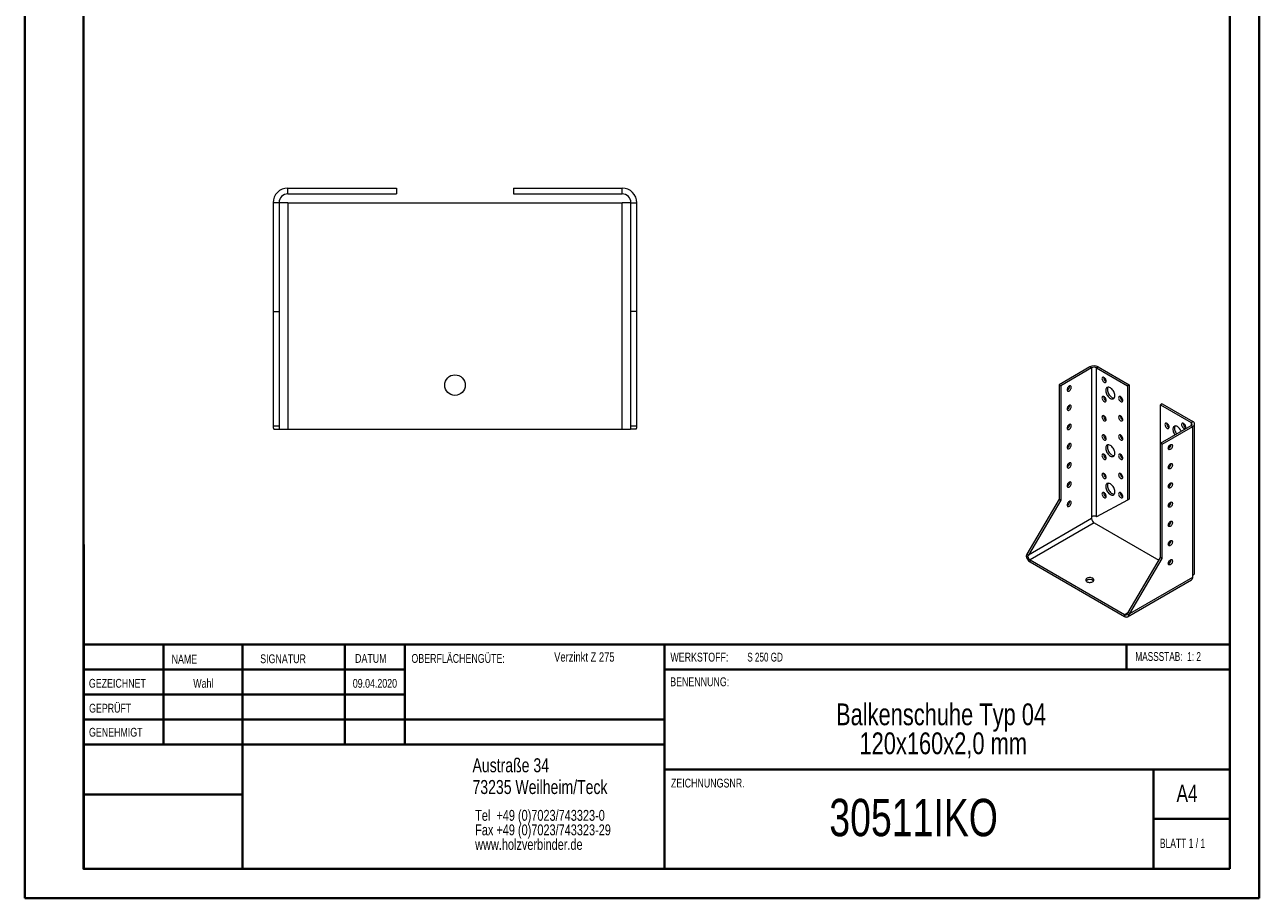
# Model space of a CAD drawing. Header units: millimetres. Extents: x 0 to 210, y 0 to 297.
# Tile 1 of 2: x 0 to 210, y 0 to 149. Entities that reach past the tile are written whole.
import ezdxf

# ---------------------------------------------------------------- set-up
doc = ezdxf.new("R2010")
doc.units = ezdxf.units.MM
doc.styles.add('SLDTEXTSTYLE0', font='TXT', dxfattribs={"width": 0.75})
doc.styles.add('SLDTEXTSTYLE1', font='TXT', dxfattribs={"width": 0.681818})
doc.styles.add('SLDTEXTSTYLE2', font='TXT', dxfattribs={"width": 0.7})
doc.styles.add('SLDTEXTSTYLE3', font='TXT', dxfattribs={"width": 0.6875})

# ---------------------------------------------------------------- blocks, each defined once
blk = doc.blocks.new('SW_NOTE_0')
at = {"color": 0, "linetype": 'Continuous', "lineweight": 0, "char_height": 1.8521, "attachment_point": 1, "style": 'SLDTEXTSTYLE0'}
for s, insert in [('Tel  +49 (0)7023/743323-0', (0, 2.39)), ('Fax +49 (0)7023/743323-29', (0, -0.08)), ('www.holzverbinder.de', (0, -2.55))]:
    blk.add_mtext(s, dxfattribs=dict(at, insert=insert))
blk = doc.blocks.new('SW_NOTE_1')
at = {"color": 0, "linetype": 'Continuous', "lineweight": 0, "char_height": 3.7042, "attachment_point": 2, "style": 'SLDTEXTSTYLE0'}
for s, insert in [('Balkenschuhe Typ 04', (24.54, 4.77)), ('120x160x2,0 mm', (24.91, -0.16))]:
    blk.add_mtext(s, dxfattribs=dict(at, insert=insert))

msp = doc.modelspace()

# ---------------------------------------------------------------- linework, layer by layer
at = {"color": 7, "linetype": 'Continuous', "lineweight": 40}
for p, q in [((0.08, 0.21), (0.08, 297.21)), ((210.08, 0.21), (210.08, 297.21)), ((10.08, 5.21), (10.08, 292.21)), ((205.08, 5.21), (205.08, 292.21)), ((10.11, 60.37), (10.11, 5.12)), ((205.08, 43.37), (10.11, 43.37)), ((23.71, 43.37), (23.71, 26.37)), ((37.1, 43.37), (37.1, 5.12)), ((54.51, 43.37), (54.51, 26.37)), ((64.71, 26.37), (64.71, 43.37)), ((108.91, 43.37), (108.91, 5.12)), ((187.47, 39.12), (187.47, 43.37)), ((64.71, 39.1), (10.11, 39.1)), ((205.08, 39.12), (108.91, 39.12)), ((64.71, 34.87), (10.11, 34.87)), ((108.91, 30.62), (10.11, 30.62)), ((108.91, 26.37), (10.11, 26.37)), ((108.91, 22.12), (205.08, 22.12)), ((192.08, 5.21), (192.08, 22.21)), ((37.1, 17.87), (10.11, 17.87)), ((10.11, 13.71), (10.08, 13.71)), ((205.08, 13.71), (192.08, 13.71)), ((10.11, 9.46), (10.08, 9.46)), ((10.08, 5.21), (205.08, 5.21)), ((205.08, 5.21), (180.99, 5.21)), ((0.08, 0.21), (210.08, 0.21))]:
    msp.add_line(p, q, dxfattribs=at)
at = {"color": 7, "linetype": 'Continuous', "lineweight": 15}
for p, q in [((44.84, 119.95), (44.84, 120.95)), ((44.84, 120.95), (63.34, 120.95)), ((44.84, 119.95), (63.34, 119.95)), ((63.34, 120.95), (63.34, 119.95)), ((83.2, 120.95), (83.2, 119.95)), ((83.2, 120.95), (101.7, 120.95)), ((83.2, 119.95), (101.7, 119.95)), ((101.7, 119.95), (101.7, 120.95)), ((43.34, 118.45), (42.34, 118.45)), ((42.34, 118.45), (42.34, 99.95)), ((43.34, 118.45), (43.34, 99.95)), ((44.84, 118.45), (43.34, 118.45)), ((44.84, 118.45), (44.84, 79.95)), ((44.84, 118.45), (101.7, 118.45)), ((103.2, 118.45), (101.7, 118.45)), ((101.7, 79.95), (101.7, 118.45)), ((103.2, 118.45), (104.2, 118.45)), ((103.2, 99.95), (103.2, 118.45)), ((104.2, 99.95), (104.2, 118.45)), ((42.34, 99.95), (43.34, 99.95)), ((42.34, 99.95), (42.34, 80.54)), ((43.34, 99.95), (43.34, 80.54)), ((104.2, 99.95), (103.2, 99.95)), ((103.2, 80.54), (103.2, 99.95)), ((104.2, 80.54), (104.2, 99.95)), ((181.27, 90.54), (176.04, 87.52)), ((181.56, 90.38), (176.32, 87.35)), ((181.56, 90.38), (181.27, 90.54)), ((181.56, 90.38), (181.56, 65.07)), ((182.4, 90.38), (182.69, 90.54)), ((182.4, 65.07), (182.4, 90.38)), ((182.4, 90.38), (187.64, 87.35)), ((182.69, 90.54), (187.92, 87.52)), ((176.04, 87.52), (176.32, 87.35)), ((176.04, 87.52), (176.04, 68.08)), ((176.32, 87.35), (176.32, 67.92)), ((183.96, 88.09), (184.02, 88.06)), ((187.92, 87.52), (187.64, 87.35)), ((187.64, 87.35), (187.64, 67.92)), ((187.92, 87.52), (187.92, 68.08)), ((183.96, 84.82), (184.02, 84.79)), ((186.79, 84.82), (186.85, 84.79)), ((193.54, 84.28), (193.25, 84.11)), ((193.25, 77.58), (193.25, 84.11)), ((193.25, 84.11), (198.49, 81.09)), ((193.54, 84.28), (198.77, 81.25)), ((42.34, 80.54), (43.34, 80.54)), ((42.44, 79.95), (43.4, 79.95)), ((43.4, 79.95), (44.84, 79.95)), ((44.84, 79.95), (101.7, 79.95)), ((101.7, 79.95), (103.14, 79.95)), ((104.1, 79.95), (103.14, 79.95)), ((103.2, 80.54), (104.2, 80.54)), ((183.96, 81.56), (184.02, 81.53)), ((186.79, 81.56), (186.85, 81.53)), ((193.25, 77.58), (198.49, 80.6)), ((193.54, 77.42), (198.77, 80.44)), ((198.49, 81.09), (198.77, 81.25)), ((198.49, 81.09), (198.49, 80.6)), ((198.49, 80.6), (198.77, 80.44)), ((198.77, 55.11), (198.77, 80.44)), ((199.06, 55.52), (199.06, 80.85)), ((183.96, 78.29), (184.02, 78.26)), ((186.79, 78.29), (186.85, 78.26)), ((193.54, 77.42), (193.25, 77.58)), ((193.25, 58.15), (193.25, 77.58)), ((193.54, 57.98), (193.54, 77.42)), ((183.96, 75.02), (184.02, 74.99)), ((186.79, 75.02), (186.85, 74.99)), ((183.96, 71.76), (184.02, 71.73)), ((186.79, 71.76), (186.85, 71.73)), ((176.04, 68.08), (170.55, 58.73)), ((176.32, 67.92), (170.83, 58.57)), ((176.04, 68.08), (176.32, 67.92)), ((187.64, 67.92), (182.4, 65.05)), ((183.96, 68.49), (184.02, 68.46)), ((186.79, 68.49), (186.85, 68.46)), ((187.92, 68.08), (187.64, 67.92)), ((181.56, 64.76), (170.83, 58.57)), ((181.98, 64.02), (171.09, 57.74)), ((181.56, 65.07), (181.56, 64.76)), ((181.98, 64.02), (192.98, 57.68)), ((182.4, 65.05), (182.4, 65.07)), ((170.41, 58.39), (170.68, 58.33)), ((170.55, 58.73), (170.83, 58.57)), ((171.09, 57.41), (171.09, 57.74)), ((171.09, 57.74), (187.17, 48.45)), ((171.09, 57.41), (187.17, 48.13)), ((187.76, 48.79), (193.25, 58.15)), ((188.05, 48.63), (193.54, 57.98)), ((193.54, 57.98), (193.25, 58.15)), ((188.05, 48.63), (198.77, 54.82)), ((198.77, 54.82), (198.77, 55.11)), ((187.67, 48.08), (198.56, 54.36)), ((187.17, 48.45), (187.76, 48.79)), ((187.17, 48.45), (187.17, 48.13)), ((187.85, 48.32), (187.58, 48.57)), ((187.76, 48.79), (188.05, 48.63))]:
    msp.add_line(p, q, dxfattribs=at)
at = {"color": 7, "linetype": 'Continuous', "lineweight": 0}
for p, q in [((64.71, 39.12), (10.11, 39.12)), ((23.71, 5.21), (23.71, 5.12)), ((54.51, 5.21), (54.51, 5.12))]:
    msp.add_line(p, q, dxfattribs=at)
at = {"color": 7, "linetype": 'Continuous', "lineweight": 15, "flags": 128}
for points in [[(183.68, 87.93), (183.77, 87.89), (183.85, 87.88), (183.92, 87.9), (183.98, 87.94), (184.01, 88.01), (184.03, 88.1), (184.02, 88.21), (184, 88.32), (183.95, 88.44), (183.89, 88.54), (183.81, 88.64), (183.72, 88.71), (183.63, 88.76), (183.55, 88.79), (183.47, 88.78), (183.4, 88.75), (183.36, 88.69), (183.33, 88.61), (183.32, 88.51), (183.34, 88.4), (183.38, 88.29), (183.44, 88.18), (183.51, 88.07), (183.59, 87.99), (183.68, 87.93)], [(177.38, 86.66), (177.4, 86.57), (177.43, 86.49), (177.48, 86.44), (177.55, 86.41), (177.63, 86.41), (177.72, 86.44), (177.8, 86.5), (177.89, 86.58), (177.96, 86.68), (178.02, 86.79), (178.07, 86.9), (178.09, 87.02), (178.09, 87.12), (178.07, 87.2), (178.02, 87.27), (177.96, 87.31), (177.89, 87.32), (177.8, 87.3), (177.72, 87.26), (177.63, 87.19), (177.55, 87.1), (177.48, 87), (177.43, 86.88), (177.4, 86.77), (177.38, 86.66)], [(184.74, 85.19), (184.87, 85.13), (184.99, 85.09), (185.11, 85.09), (185.22, 85.1), (185.31, 85.15), (185.39, 85.22), (185.45, 85.32), (185.49, 85.43), (185.51, 85.57), (185.51, 85.72), (185.49, 85.87), (185.45, 86.04), (185.39, 86.2), (185.31, 86.37), (185.22, 86.52), (185.11, 86.67), (184.99, 86.79), (184.87, 86.9), (184.74, 86.99), (184.61, 87.05), (184.49, 87.08), (184.37, 87.09), (184.26, 87.07), (184.17, 87.03), (184.09, 86.96), (184.03, 86.86), (183.98, 86.74), (183.96, 86.61), (183.96, 86.46), (183.98, 86.3), (184.03, 86.14), (184.09, 85.97), (184.17, 85.81), (184.26, 85.66), (184.37, 85.51), (184.49, 85.39), (184.61, 85.28), (184.74, 85.19)], [(184.35, 87.09), (184.31, 87.02), (184.27, 86.91), (184.25, 86.77), (184.25, 86.63), (184.27, 86.47), (184.31, 86.3), (184.37, 86.14), (184.45, 85.97), (184.54, 85.82), (184.65, 85.68), (184.77, 85.55), (184.89, 85.44), (185.02, 85.35)], [(177.38, 83.39), (177.4, 83.3), (177.43, 83.22), (177.48, 83.17), (177.55, 83.14), (177.63, 83.15), (177.72, 83.18), (177.8, 83.24), (177.89, 83.32), (177.96, 83.41), (178.02, 83.52), (178.07, 83.64), (178.09, 83.75), (178.09, 83.85), (178.07, 83.94), (178.02, 84), (177.96, 84.04), (177.89, 84.05), (177.8, 84.04), (177.72, 83.99), (177.63, 83.92), (177.55, 83.83), (177.48, 83.73), (177.43, 83.62), (177.4, 83.5), (177.38, 83.39)], [(183.68, 84.66), (183.77, 84.62), (183.85, 84.61), (183.92, 84.63), (183.98, 84.68), (184.01, 84.75), (184.03, 84.84), (184.02, 84.94), (184, 85.06), (183.95, 85.17), (183.89, 85.28), (183.81, 85.37), (183.72, 85.45), (183.63, 85.5), (183.55, 85.52), (183.47, 85.52), (183.4, 85.49), (183.36, 85.43), (183.33, 85.35), (183.32, 85.25), (183.34, 85.14), (183.38, 85.02), (183.44, 84.91), (183.51, 84.81), (183.59, 84.72), (183.68, 84.66)], [(186.51, 84.66), (186.59, 84.62), (186.68, 84.61), (186.75, 84.63), (186.8, 84.68), (186.84, 84.75), (186.86, 84.84), (186.85, 84.94), (186.83, 85.06), (186.78, 85.17), (186.71, 85.28), (186.64, 85.37), (186.55, 85.45), (186.46, 85.5), (186.38, 85.52), (186.3, 85.52), (186.23, 85.49), (186.19, 85.43), (186.16, 85.35), (186.15, 85.25), (186.17, 85.14), (186.21, 85.02), (186.26, 84.91), (186.34, 84.81), (186.42, 84.72), (186.51, 84.66)], [(183.68, 81.39), (183.77, 81.36), (183.85, 81.35), (183.92, 81.36), (183.98, 81.41), (184.01, 81.48), (184.03, 81.57), (184.02, 81.68), (184, 81.79), (183.95, 81.9), (183.89, 82.01), (183.81, 82.11), (183.72, 82.18), (183.63, 82.23), (183.55, 82.26), (183.47, 82.25), (183.4, 82.22), (183.36, 82.16), (183.33, 82.08), (183.32, 81.98), (183.34, 81.87), (183.38, 81.76), (183.44, 81.64), (183.51, 81.54), (183.59, 81.46), (183.68, 81.39)], [(186.51, 81.39), (186.59, 81.36), (186.68, 81.35), (186.75, 81.36), (186.8, 81.41), (186.84, 81.48), (186.86, 81.57), (186.85, 81.68), (186.83, 81.79), (186.78, 81.91), (186.71, 82.01), (186.64, 82.11), (186.55, 82.18), (186.46, 82.23), (186.38, 82.26), (186.3, 82.25), (186.23, 82.22), (186.19, 82.16), (186.16, 82.08), (186.15, 81.98), (186.17, 81.87), (186.21, 81.76), (186.26, 81.64), (186.34, 81.54), (186.42, 81.46), (186.51, 81.39)], [(177.38, 80.13), (177.4, 80.03), (177.43, 79.96), (177.48, 79.9), (177.55, 79.88), (177.63, 79.88), (177.72, 79.91), (177.8, 79.97), (177.89, 80.05), (177.96, 80.15), (178.02, 80.26), (178.07, 80.37), (178.09, 80.48), (178.09, 80.59), (178.07, 80.67), (178.02, 80.74), (177.96, 80.78), (177.89, 80.79), (177.8, 80.77), (177.72, 80.73), (177.63, 80.66), (177.55, 80.57), (177.48, 80.46), (177.43, 80.35), (177.4, 80.24), (177.38, 80.13)], [(194.39, 80.93), (194.3, 80.97), (194.22, 80.98), (194.14, 80.96), (194.09, 80.91), (194.05, 80.84), (194.03, 80.75), (194.04, 80.64), (194.07, 80.53), (194.11, 80.42), (194.18, 80.31), (194.26, 80.22), (194.34, 80.14), (194.43, 80.09), (194.52, 80.06), (194.59, 80.07), (194.66, 80.1), (194.71, 80.16), (194.73, 80.24), (194.74, 80.34), (194.72, 80.45), (194.68, 80.57), (194.63, 80.68), (194.56, 80.78), (194.47, 80.86), (194.39, 80.93)], [(196.15, 80.4), (196.03, 80.46), (195.9, 80.49), (195.78, 80.5), (195.68, 80.48), (195.58, 80.44), (195.5, 80.37), (195.44, 80.27), (195.4, 80.15), (195.38, 80.02), (195.38, 79.87), (195.4, 79.71), (195.44, 79.55), (195.5, 79.38), (195.58, 79.22), (195.68, 79.07), (195.72, 79)], [(195.76, 80.5), (195.72, 80.43), (195.68, 80.32), (195.66, 80.18), (195.66, 80.04), (195.68, 79.88), (195.72, 79.71), (195.78, 79.55), (195.86, 79.38), (195.96, 79.23), (196, 79.17)], [(197.21, 80.93), (197.13, 80.97), (197.04, 80.98), (196.97, 80.96), (196.92, 80.91), (196.88, 80.84), (196.86, 80.75), (196.87, 80.64), (196.89, 80.53), (196.94, 80.42), (197.01, 80.31), (197.08, 80.22), (197.17, 80.14), (197.26, 80.09), (197.34, 80.07), (197.42, 80.07), (197.49, 80.1), (197.53, 80.16), (197.56, 80.24), (197.57, 80.34), (197.55, 80.45), (197.51, 80.57), (197.46, 80.68), (197.38, 80.78), (197.3, 80.86), (197.21, 80.93)], [(183.68, 78.13), (183.77, 78.09), (183.85, 78.08), (183.92, 78.1), (183.98, 78.14), (184.01, 78.22), (184.03, 78.31), (184.02, 78.41), (184, 78.52), (183.95, 78.64), (183.89, 78.75), (183.81, 78.84), (183.72, 78.92), (183.63, 78.97), (183.55, 78.99), (183.47, 78.99), (183.4, 78.95), (183.36, 78.89), (183.33, 78.81), (183.32, 78.71), (183.34, 78.6), (183.38, 78.49), (183.44, 78.38), (183.51, 78.28), (183.59, 78.19), (183.68, 78.13)], [(186.51, 78.13), (186.59, 78.09), (186.68, 78.08), (186.75, 78.1), (186.8, 78.14), (186.84, 78.22), (186.86, 78.31), (186.85, 78.41), (186.83, 78.53), (186.78, 78.64), (186.71, 78.75), (186.64, 78.84), (186.55, 78.92), (186.46, 78.97), (186.38, 78.99), (186.3, 78.99), (186.23, 78.95), (186.19, 78.89), (186.16, 78.81), (186.15, 78.71), (186.17, 78.6), (186.21, 78.49), (186.26, 78.38), (186.34, 78.28), (186.42, 78.19), (186.51, 78.13)], [(177.38, 76.86), (177.4, 76.77), (177.43, 76.69), (177.48, 76.64), (177.55, 76.61), (177.63, 76.61), (177.72, 76.65), (177.8, 76.7), (177.89, 76.78), (177.96, 76.88), (178.02, 76.99), (178.07, 77.11), (178.09, 77.22), (178.09, 77.32), (178.07, 77.41), (178.02, 77.47), (177.96, 77.51), (177.89, 77.52), (177.8, 77.51), (177.72, 77.46), (177.63, 77.39), (177.55, 77.3), (177.48, 77.2), (177.43, 77.08), (177.4, 76.97), (177.38, 76.86)], [(183.68, 74.86), (183.77, 74.82), (183.85, 74.81), (183.92, 74.83), (183.98, 74.88), (184.01, 74.95), (184.03, 75.04), (184.02, 75.15), (184, 75.26), (183.95, 75.37), (183.89, 75.48), (183.81, 75.57), (183.72, 75.65), (183.63, 75.7), (183.55, 75.72), (183.47, 75.72), (183.4, 75.69), (183.36, 75.63), (183.33, 75.55), (183.32, 75.45), (183.34, 75.34), (183.38, 75.22), (183.44, 75.11), (183.51, 75.01), (183.59, 74.92), (183.68, 74.86)], [(184.74, 75.39), (184.87, 75.33), (184.99, 75.3), (185.11, 75.29), (185.22, 75.31), (185.31, 75.35), (185.39, 75.42), (185.45, 75.52), (185.49, 75.63), (185.51, 75.77), (185.51, 75.92), (185.49, 76.08), (185.45, 76.24), (185.39, 76.41), (185.31, 76.57), (185.22, 76.72), (185.11, 76.87), (184.99, 76.99), (184.87, 77.1), (184.74, 77.19), (184.61, 77.25), (184.49, 77.29), (184.37, 77.29), (184.26, 77.27), (184.17, 77.23), (184.09, 77.16), (184.03, 77.06), (183.98, 76.95), (183.96, 76.81), (183.96, 76.66), (183.98, 76.51), (184.03, 76.34), (184.09, 76.17), (184.17, 76.01), (184.26, 75.86), (184.37, 75.71), (184.49, 75.59), (184.61, 75.48), (184.74, 75.39)], [(184.35, 77.29), (184.31, 77.23), (184.27, 77.11), (184.25, 76.98), (184.25, 76.83), (184.27, 76.67), (184.31, 76.5), (184.37, 76.34), (184.45, 76.18), (184.54, 76.02), (184.65, 75.88), (184.77, 75.75), (184.89, 75.64), (185.02, 75.56)], [(186.51, 74.86), (186.59, 74.82), (186.68, 74.81), (186.75, 74.83), (186.8, 74.88), (186.84, 74.95), (186.86, 75.04), (186.85, 75.15), (186.83, 75.26), (186.78, 75.37), (186.71, 75.48), (186.64, 75.57), (186.55, 75.65), (186.46, 75.7), (186.38, 75.72), (186.3, 75.72), (186.23, 75.69), (186.19, 75.63), (186.16, 75.55), (186.15, 75.45), (186.17, 75.34), (186.21, 75.22), (186.26, 75.11), (186.34, 75.01), (186.42, 74.93), (186.51, 74.86)], [(194.6, 76.72), (194.61, 76.83), (194.64, 76.95), (194.69, 77.06), (194.76, 77.16), (194.84, 77.25), (194.93, 77.32), (195.02, 77.37), (195.1, 77.38), (195.18, 77.37), (195.24, 77.33), (195.28, 77.27), (195.3, 77.18), (195.3, 77.08), (195.28, 76.97), (195.24, 76.85), (195.18, 76.74), (195.1, 76.65), (195.02, 76.56), (194.93, 76.51), (194.84, 76.48), (194.76, 76.47), (194.69, 76.5), (194.64, 76.55), (194.61, 76.63), (194.6, 76.72)], [(194.67, 77.01), (194.71, 76.99), (194.73, 76.98)], [(177.38, 73.6), (177.4, 73.5), (177.43, 73.42), (177.48, 73.37), (177.55, 73.35), (177.63, 73.35), (177.72, 73.38), (177.8, 73.44), (177.89, 73.52), (177.96, 73.62), (178.02, 73.73), (178.07, 73.84), (178.09, 73.95), (178.09, 74.05), (178.07, 74.14), (178.02, 74.21), (177.96, 74.24), (177.89, 74.26), (177.8, 74.24), (177.72, 74.19), (177.63, 74.13), (177.55, 74.04), (177.48, 73.93), (177.43, 73.82), (177.4, 73.7), (177.38, 73.6)], [(194.6, 73.46), (194.61, 73.57), (194.64, 73.68), (194.69, 73.79), (194.76, 73.9), (194.84, 73.99), (194.93, 74.06), (195.02, 74.1), (195.1, 74.12), (195.18, 74.11), (195.24, 74.07), (195.28, 74), (195.3, 73.92), (195.3, 73.81), (195.28, 73.7), (195.24, 73.59), (195.18, 73.48), (195.1, 73.38), (195.02, 73.3), (194.93, 73.24), (194.84, 73.21), (194.76, 73.21), (194.69, 73.23), (194.64, 73.29), (194.61, 73.36), (194.6, 73.46)], [(194.67, 73.74), (194.71, 73.72), (194.73, 73.71)], [(183.68, 71.6), (183.77, 71.56), (183.85, 71.55), (183.92, 71.57), (183.98, 71.61), (184.01, 71.68), (184.03, 71.77), (184.02, 71.88), (184, 71.99), (183.95, 72.11), (183.89, 72.21), (183.81, 72.31), (183.72, 72.38), (183.63, 72.43), (183.55, 72.46), (183.47, 72.45), (183.4, 72.42), (183.36, 72.36), (183.33, 72.28), (183.32, 72.18), (183.34, 72.07), (183.38, 71.96), (183.44, 71.85), (183.51, 71.74), (183.59, 71.66), (183.68, 71.6)], [(186.51, 71.6), (186.59, 71.56), (186.68, 71.55), (186.75, 71.57), (186.8, 71.61), (186.84, 71.68), (186.86, 71.77), (186.85, 71.88), (186.83, 71.99), (186.78, 72.11), (186.71, 72.21), (186.64, 72.31), (186.55, 72.38), (186.46, 72.43), (186.38, 72.46), (186.3, 72.45), (186.23, 72.42), (186.19, 72.36), (186.16, 72.28), (186.15, 72.18), (186.17, 72.07), (186.21, 71.96), (186.26, 71.85), (186.34, 71.74), (186.42, 71.66), (186.51, 71.6)], [(177.38, 70.33), (177.4, 70.23), (177.43, 70.16), (177.48, 70.11), (177.55, 70.08), (177.63, 70.08), (177.72, 70.11), (177.8, 70.17), (177.89, 70.25), (177.96, 70.35), (178.02, 70.46), (178.07, 70.57), (178.09, 70.69), (178.09, 70.79), (178.07, 70.87), (178.02, 70.94), (177.96, 70.98), (177.89, 70.99), (177.8, 70.97), (177.72, 70.93), (177.63, 70.86), (177.55, 70.77), (177.48, 70.66), (177.43, 70.55), (177.4, 70.44), (177.38, 70.33)], [(184.74, 68.86), (184.87, 68.8), (184.99, 68.76), (185.11, 68.75), (185.22, 68.77), (185.31, 68.82), (185.39, 68.89), (185.45, 68.99), (185.49, 69.1), (185.51, 69.24), (185.51, 69.38), (185.49, 69.54), (185.45, 69.71), (185.39, 69.87), (185.31, 70.04), (185.22, 70.19), (185.11, 70.33), (184.99, 70.46), (184.87, 70.57), (184.74, 70.66), (184.61, 70.72), (184.49, 70.75), (184.37, 70.76), (184.26, 70.74), (184.17, 70.7), (184.09, 70.63), (184.03, 70.53), (183.98, 70.41), (183.96, 70.28), (183.96, 70.13), (183.98, 69.97), (184.03, 69.81), (184.09, 69.64), (184.17, 69.48), (184.26, 69.33), (184.37, 69.18), (184.49, 69.05), (184.61, 68.95), (184.74, 68.86)], [(184.35, 70.76), (184.31, 70.69), (184.27, 70.58), (184.25, 70.44), (184.25, 70.29), (184.27, 70.14), (184.31, 69.97), (184.37, 69.81), (184.45, 69.64), (184.54, 69.49), (184.65, 69.35), (184.77, 69.22), (184.89, 69.11), (185.02, 69.02)], [(194.6, 70.19), (194.61, 70.3), (194.64, 70.41), (194.69, 70.53), (194.76, 70.63), (194.84, 70.72), (194.93, 70.79), (195.02, 70.83), (195.1, 70.85), (195.18, 70.84), (195.24, 70.8), (195.28, 70.74), (195.3, 70.65), (195.3, 70.55), (195.28, 70.43), (195.24, 70.32), (195.18, 70.21), (195.1, 70.11), (195.02, 70.03), (194.93, 69.98), (194.84, 69.94), (194.76, 69.94), (194.69, 69.97), (194.64, 70.02), (194.61, 70.1), (194.6, 70.19)], [(194.67, 70.48), (194.71, 70.45), (194.73, 70.45)], [(177.38, 67.06), (177.4, 66.97), (177.43, 66.89), (177.48, 66.84), (177.55, 66.81), (177.63, 66.82), (177.72, 66.85), (177.8, 66.9), (177.89, 66.99), (177.96, 67.08), (178.02, 67.19), (178.07, 67.31), (178.09, 67.42), (178.09, 67.52), (178.07, 67.61), (178.02, 67.67), (177.96, 67.71), (177.89, 67.72), (177.8, 67.71), (177.72, 67.66), (177.63, 67.59), (177.55, 67.5), (177.48, 67.4), (177.43, 67.29), (177.4, 67.17), (177.38, 67.06)], [(183.68, 68.33), (183.77, 68.29), (183.85, 68.28), (183.92, 68.3), (183.98, 68.35), (184.01, 68.42), (184.03, 68.51), (184.02, 68.61), (184, 68.73), (183.95, 68.84), (183.89, 68.95), (183.81, 69.04), (183.72, 69.12), (183.63, 69.17), (183.55, 69.19), (183.47, 69.19), (183.4, 69.15), (183.36, 69.1), (183.33, 69.01), (183.32, 68.92), (183.34, 68.81), (183.38, 68.69), (183.44, 68.58), (183.51, 68.48), (183.59, 68.39), (183.68, 68.33)], [(186.51, 68.33), (186.59, 68.29), (186.68, 68.28), (186.75, 68.3), (186.8, 68.35), (186.84, 68.42), (186.86, 68.51), (186.85, 68.61), (186.83, 68.73), (186.78, 68.84), (186.71, 68.95), (186.64, 69.04), (186.55, 69.12), (186.46, 69.17), (186.38, 69.19), (186.3, 69.19), (186.23, 69.16), (186.19, 69.1), (186.16, 69.01), (186.15, 68.92), (186.17, 68.81), (186.21, 68.69), (186.26, 68.58), (186.34, 68.48), (186.42, 68.39), (186.51, 68.33)], [(194.6, 66.93), (194.61, 67.03), (194.64, 67.15), (194.69, 67.26), (194.76, 67.36), (194.84, 67.45), (194.93, 67.52), (195.02, 67.57), (195.1, 67.59), (195.18, 67.57), (195.24, 67.53), (195.28, 67.47), (195.3, 67.38), (195.3, 67.28), (195.28, 67.17), (195.24, 67.05), (195.18, 66.94), (195.1, 66.85), (195.02, 66.77), (194.93, 66.71), (194.84, 66.68), (194.76, 66.68), (194.69, 66.7), (194.64, 66.75), (194.61, 66.83), (194.6, 66.93)], [(194.67, 67.21), (194.71, 67.19), (194.73, 67.18)], [(194.6, 63.66), (194.61, 63.77), (194.64, 63.88), (194.69, 63.99), (194.76, 64.1), (194.84, 64.19), (194.93, 64.26), (195.02, 64.3), (195.1, 64.32), (195.18, 64.31), (195.24, 64.27), (195.28, 64.2), (195.3, 64.12), (195.3, 64.01), (195.28, 63.9), (195.24, 63.79), (195.18, 63.68), (195.1, 63.58), (195.02, 63.5), (194.93, 63.44), (194.84, 63.41), (194.76, 63.41), (194.69, 63.43), (194.64, 63.49), (194.61, 63.56), (194.6, 63.66)], [(194.67, 63.94), (194.71, 63.92), (194.73, 63.91)], [(194.6, 60.39), (194.61, 60.5), (194.64, 60.61), (194.69, 60.73), (194.76, 60.83), (194.84, 60.92), (194.93, 60.99), (195.02, 61.04), (195.1, 61.05), (195.18, 61.04), (195.24, 61), (195.28, 60.94), (195.3, 60.85), (195.3, 60.75), (195.28, 60.64), (195.24, 60.52), (195.18, 60.41), (195.1, 60.31), (195.02, 60.23), (194.93, 60.18), (194.84, 60.15), (194.76, 60.14), (194.69, 60.17), (194.64, 60.22), (194.61, 60.3), (194.6, 60.39)], [(194.6, 57.13), (194.61, 57.23), (194.64, 57.35), (194.69, 57.46), (194.76, 57.57), (194.84, 57.66), (194.93, 57.73), (195.02, 57.77), (195.1, 57.79), (195.18, 57.78), (195.24, 57.74), (195.28, 57.67), (195.3, 57.58), (195.3, 57.48), (195.28, 57.37), (195.24, 57.26), (195.18, 57.15), (195.1, 57.05), (195.02, 56.97), (194.93, 56.91), (194.84, 56.88), (194.76, 56.88), (194.69, 56.9), (194.64, 56.96), (194.61, 57.03), (194.6, 57.13)], [(180.76, 54.03), (180.87, 53.98), (181, 53.94), (181.14, 53.92), (181.29, 53.92), (181.43, 53.93), (181.57, 53.96), (181.69, 54.01), (181.8, 54.07), (181.88, 54.14), (181.93, 54.22), (181.95, 54.3), (181.94, 54.38), (181.91, 54.47), (181.84, 54.54), (181.75, 54.61), (181.63, 54.66), (181.5, 54.7), (181.36, 54.72), (181.22, 54.72), (181.07, 54.71), (180.94, 54.68), (180.81, 54.63), (180.71, 54.57), (180.63, 54.5), (180.58, 54.43), (180.55, 54.34), (180.56, 54.26), (180.6, 54.18), (180.67, 54.1), (180.76, 54.03)], [(187.17, 48.45), (187.24, 48.42), (187.31, 48.4), (187.37, 48.4), (187.43, 48.41), (187.48, 48.43), (187.52, 48.46), (187.56, 48.51), (187.58, 48.57)], [(187.17, 48.13), (187.29, 48.07), (187.4, 48.04), (187.5, 48.03), (187.6, 48.05), (187.68, 48.08), (187.75, 48.14), (187.81, 48.22), (187.85, 48.32)]]:
    msp.add_lwpolyline(points, dxfattribs=at)
at = {"color": 7, "linetype": 'Continuous', "lineweight": 15}
msp.add_circle((73.27, 87.45), 1.75, dxfattribs=at)
for centre, radius, start, end in [((44.84, 118.45), 2.5, 90, 180), ((44.84, 118.45), 1.5, 90, 180), ((101.7, 118.45), 2.5, 0, 90), ((101.7, 118.45), 1.5, 0, 90), ((181.98, 89.18), 1.53, 62.4805, 117.5195), ((181.98, 89.56), 0.922, 62.6097, 117.3903), ((184.35, 88.72), 0.739, 175.6774, 238.2151), ((177.1, 87.23), 0.709, 294.4622, 5.5432), ((177.1, 83.97), 0.709, 294.4622, 5.5432), ((184.35, 85.45), 0.739, 175.6774, 238.2151), ((185.38, 85.9), 0.65, 236.9771, 273.1432), ((187.18, 85.45), 0.739, 175.6774, 238.2151), ((184.35, 82.18), 0.739, 175.6774, 238.2151), ((187.18, 82.19), 0.739, 175.6774, 238.2151), ((177.1, 80.7), 0.709, 294.4622, 5.5432), ((195.03, 80.89), 0.709, 174.4567, 245.538), ((195.26, 78.99), 1.66, 22.385, 57.5755), ((197.86, 80.89), 0.709, 174.4567, 245.538), ((198.39, 80.85), 0.262, 290.7834, 69.2166), ((198.61, 80.85), 0.438, 291.3126, 68.6874), ((184.35, 78.92), 0.739, 175.6774, 238.2151), ((187.18, 78.92), 0.739, 175.6774, 238.2151), ((177.1, 77.44), 0.709, 294.4622, 5.5432), ((184.35, 75.65), 0.739, 175.6774, 238.2151), ((187.18, 75.65), 0.739, 175.6774, 238.2151), ((194.31, 77.3), 0.71, 294.4976, 5.5077), ((194.46, 77.05), 0.28, 300.1593, 15.5184), ((177.1, 74.17), 0.709, 294.4622, 5.5432), ((185.38, 76.1), 0.65, 236.9771, 273.1432), ((194.31, 74.03), 0.71, 294.4976, 5.5077), ((194.46, 73.78), 0.28, 300.1593, 15.5184), ((184.35, 72.39), 0.739, 175.6774, 238.2151), ((187.18, 72.39), 0.739, 175.6774, 238.2151), ((177.1, 70.9), 0.709, 294.4622, 5.5432), ((194.31, 70.77), 0.71, 294.4976, 5.5077), ((194.46, 70.52), 0.28, 300.1593, 15.5184), ((177.1, 67.64), 0.709, 294.4622, 5.5432), ((184.35, 69.12), 0.739, 175.6774, 238.2151), ((185.38, 69.57), 0.65, 236.9771, 273.1432), ((187.18, 69.12), 0.739, 175.6774, 238.2151), ((194.31, 67.5), 0.71, 294.4976, 5.5077), ((194.46, 67.25), 0.28, 300.1593, 15.5184), ((181.98, 64.26), 0.922, 62.6097, 117.3903), ((182.48, 64.8), 0.922, 182.6055, 237.3945), ((194.31, 64.23), 0.71, 294.4976, 5.5077), ((194.46, 63.98), 0.28, 300.1593, 15.5184), ((194.31, 60.97), 0.71, 294.4976, 5.5077), ((171.94, 58.73), 1.57, 192.4134, 237.071), ((171.6, 58.53), 0.94, 192.4134, 237.071), ((194.31, 57.7), 0.71, 294.4976, 5.5077), ((198.28, 54.77), 0.49, 304.7789, 6.5333), ((198.56, 55.57), 0.502, 294.3332, 354.3466), ((181.25, 53.48), 0.933, 46.6785, 133.3215)]:
    msp.add_arc(centre, radius, start, end, dxfattribs=at)
for points in [[(42.34, 80.54), (42.34, 80.34), (42.38, 80.15), (42.44, 79.95)], [(43.34, 80.54), (43.34, 80.34), (43.36, 80.15), (43.4, 79.95)], [(103.14, 79.95), (103.18, 80.15), (103.2, 80.34), (103.2, 80.54)], [(104.1, 79.95), (104.17, 80.15), (104.2, 80.34), (104.2, 80.54)], [(170.55, 58.73), (170.49, 58.62), (170.45, 58.51), (170.41, 58.39)], [(170.83, 58.57), (170.78, 58.49), (170.73, 58.41), (170.68, 58.33)], [(187.58, 48.57), (187.65, 48.64), (187.71, 48.72), (187.76, 48.79)], [(187.85, 48.32), (187.93, 48.42), (187.99, 48.52), (188.05, 48.63)]]:
    msp.add_open_spline(points, degree=3, dxfattribs=at)

# ---------------------------------------------------------------- block references
at = {"color": 7, "linetype": 'Continuous', "lineweight": 0}
for name, p in [('SW_NOTE_1', (131.41, 28.57)), ('SW_NOTE_0', (76.7, 12.85))]:
    msp.add_blockref(name, p, dxfattribs=at)

# ---------------------------------------------------------------- texts
for s, insert, char_height, attachment_point, style in [('OBERFLÄCHENGÜTE:', (65.86, 41.74), 1.5, 1, 'SLDTEXTSTYLE0'), ('Verzinkt Z 275', (90.14, 42.03), 1.5875, 1, 'SLDTEXTSTYLE0'), ('MASSSTAB:  1: 2', (188.99, 42.07), 1.5, 1, 'SLDTEXTSTYLE2'), ('NAME', (25.07, 41.62), 1.5, 1, 'SLDTEXTSTYLE0'), ('SIGNATUR', (40.14, 41.68), 1.5, 1, 'SLDTEXTSTYLE0'), ('DATUM', (56.28, 41.74), 1.5, 1, 'SLDTEXTSTYLE0'), ('WERKSTOFF:', (109.91, 41.96), 1.5, 1, 'SLDTEXTSTYLE0'), ('S 250 GD', (122.99, 41.96), 1.5, 1, 'SLDTEXTSTYLE3'), ('BENENNUNG:', (109.88, 37.77), 1.5, 1, 'SLDTEXTSTYLE0'), ('GEZEICHNET', (11, 37.51), 1.5, 1, 'SLDTEXTSTYLE0'), ('Wahl', (30.46, 37.5), 1.499, 2, 'SLDTEXTSTYLE0'), ('09.04.2020', (59.65, 37.5), 1.499, 2, 'SLDTEXTSTYLE0'), ('GEPRÜFT', (11.03, 33.28), 1.5, 1, 'SLDTEXTSTYLE0'), ('GENEHMIGT', (11.02, 29.19), 1.5, 1, 'SLDTEXTSTYLE0'), ('Austraße 34', (76.25, 24.02), 2.3813, 1, 'SLDTEXTSTYLE0'), ('73235 Weilheim/Teck', (76.25, 20.32), 2.3813, 1, 'SLDTEXTSTYLE0'), ('ZEICHNUNGSNR.', (110, 20.55), 1.5, 1, 'SLDTEXTSTYLE0'), ('A4', (196, 19.52), 2.91, 1, 'SLDTEXTSTYLE0'), ('30511IKO', (151.28, 17.12), 6.35, 2, 'SLDTEXTSTYLE0'), ('BLATT 1 / 1', (193.16, 10.36), 1.5875, 1, 'SLDTEXTSTYLE1')]:
    msp.add_mtext(s, dxfattribs=dict(at, insert=insert, char_height=char_height, attachment_point=attachment_point, style=style))

doc.saveas('drawing.dxf')
